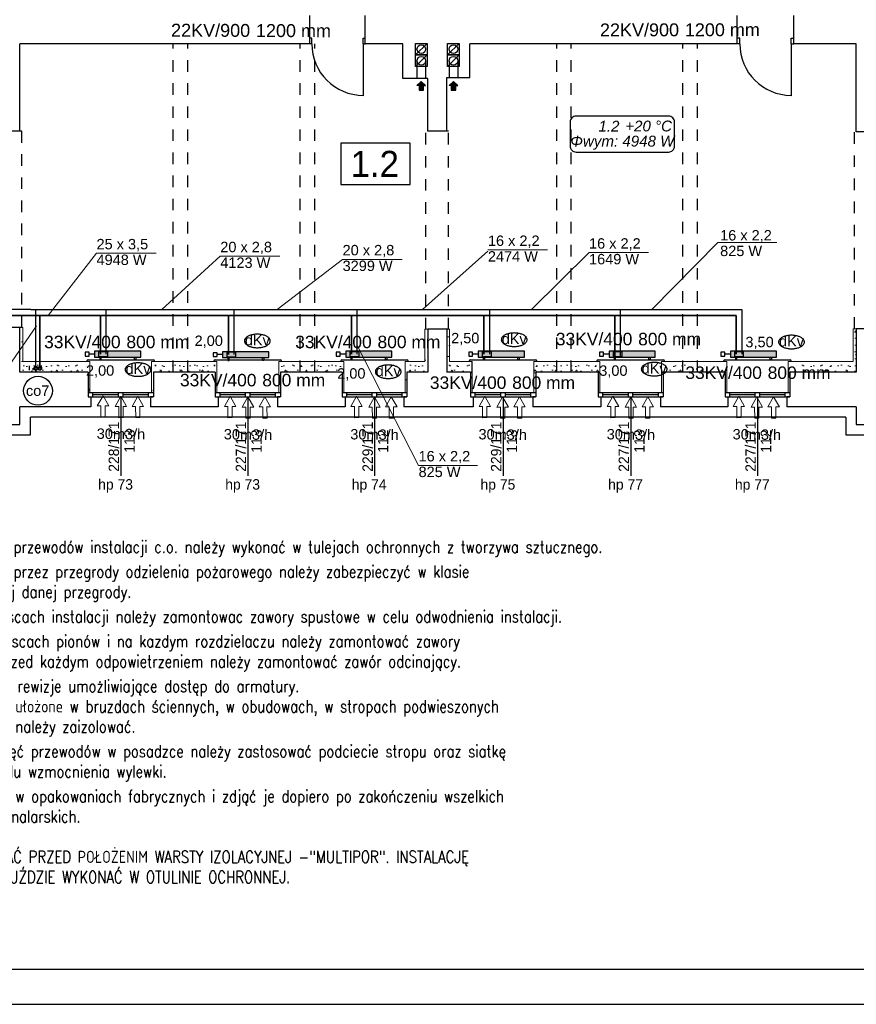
# Model space of a CAD drawing. Header units: millimetres. Extents: x 45180 to 119519, y 31297 to 302414.
# Tile 33 of 97: x 71806 to 86292, y 130453 to 147500. Entities that reach past the tile are written whole.
import ezdxf
from ezdxf.lldxf.tags import DXFTag

# ---------------------------------------------------------------- set-up
doc = ezdxf.new("R2010")
doc.units = ezdxf.units.MM
doc.header["$MEASUREMENT"] = 0
doc.linetypes.add('PHANTOM', pattern=[2.5, 1.25, -0.25, 0.25, -0.25, 0.25, -0.25])
doc.linetypes.add('Przerywana', pattern=[400, 200, -200])
doc.layers.get('0').update_dxf_attribs({"color": 252})
for name, color, linetype in [('#opisy', 7, 'Continuous'), ('#podkład', 252, 'Continuous'), ('_TABELA', 7, 'Continuous'), ('IS_Armatura_podłączeniowa_grz._dolnozas.', 7, 'SOLID'), ('IS_Armatura_Therm', 7, 'SOLID'), ('IS_Grafika', 7, 'SOLID'), ('IS_Grzejniki_Plan_rzut', 7, 'SOLID'), ('IS_Opisy_działek_Therm', 7, 'SOLID'), ('IS_Text_Armatury_Therm', 7, 'Continuous'), ('IS_Text_Konstrukcji', 7, 'Continuous'), ('IS_Text_Odbiornikow_Therm', 7, 'Continuous')]:
    doc.layers.add(name, color=color, linetype=linetype)
for name, color, linetype, lineweight in [('Arch ocieplenie_Nr_Pióra__21', 252, 'Continuous', 13), ('IS_Powrót', 5, 'DASHDOT', 35), ('IS_Zasilanie', 1, 'SOLID', 30)]:
    doc.layers.add(name, color=color, linetype=linetype, lineweight=lineweight)
doc.styles.add('ARIAL', font='arial.ttf', dxfattribs={"width": 0.75})
doc.styles.add('GENERATED_STYLE_4', font='txt')
doc.styles.add('GENERATED_STYLE_5', font='txt')
doc.styles.add('ROMANS', font='romans', dxfattribs={"width": 0.8})
doc.styles.get("Standard").update_dxf_attribs({"font": 'arial.ttf', "bigfont": 'BIGFONT.SHX'})
tags = doc.linetypes.add('DASHDOT', pattern=[20, 10, -5, 0, -5]).pattern_tags.tags
tags[10:11] = [DXFTag(74, 4), DXFTag(75, 0), DXFTag(340, '0'), DXFTag(46, 0.0), DXFTag(50, 0.0), DXFTag(44, 0.0), DXFTag(45, 0.0)]
tags[8:9] = [DXFTag(74, 4), DXFTag(75, 0), DXFTag(340, '0'), DXFTag(46, 0.0), DXFTag(50, 0.0), DXFTag(44, 0.0), DXFTag(45, 0.0)]
tags[6:7] = [DXFTag(74, 4), DXFTag(75, 0), DXFTag(340, '0'), DXFTag(46, 0.0), DXFTag(50, 0.0), DXFTag(44, 0.0), DXFTag(45, 0.0)]
tags[4:5] = [DXFTag(74, 4), DXFTag(75, 0), DXFTag(340, '0'), DXFTag(46, 0.0), DXFTag(50, 0.0), DXFTag(44, 0.0), DXFTag(45, 0.0)]
tags = doc.linetypes.add('SOLID', pattern=[10, 10, 0]).pattern_tags.tags
tags[6:7] = [DXFTag(74, 4), DXFTag(75, 0), DXFTag(340, '0'), DXFTag(46, 0.0), DXFTag(50, 0.0), DXFTag(44, 0.0), DXFTag(45, 0.0)]
tags[4:5] = [DXFTag(74, 4), DXFTag(75, 0), DXFTag(340, '0'), DXFTag(46, 0.0), DXFTag(50, 0.0), DXFTag(44, 0.0), DXFTag(45, 0.0)]
pattern_1 = [(0, (186358.74, 93686.4), (0, 623.5383), [60, -300]), (0, (186538.74, 93998.17), (0, 623.5383), [60, -300]), (60, (186358.74, 93686.4), (-540, 311.7692), [60, -300]), (60, (186718.74, 93686.4), (-540, 311.7692), [60, -300]), (120, (186418.74, 93686.4), (540, 311.7692), [60, -300]), (120, (186778.74, 93686.4), (540, 311.7692), [60, -300]), (0, (186358.74, 93746.4), (0, 120), [0, -120, 0, -180]), (45, (186418.74, 93746.4), (-84.85282, 84.85282), [0, -90, 0, -150.00001])]

# ---------------------------------------------------------------- blocks, each defined once
blk = doc.blocks.new('E210168')
at = {"color": 7, "lineweight": 13}
for p, q in [((19.4, 19.8), (19.4, 13.6)), ((19.4, 19.8), (37, 9.9)), ((19.4, 0), (37, 9.9)), ((19.4, 6.2), (19.4, 0))]:
    blk.add_line(p, q, dxfattribs=at)
blk.add_lwpolyline([(19.4, 13.6), (0, 13.6), (0, 6.2), (19.4, 6.2)], dxfattribs=at)

msp = doc.modelspace()

# ---------------------------------------------------------------- hatches: boundary and pattern name
at = {"layer": 'Arch ocieplenie_Nr_Pióra__21', "linetype": 'Continuous'}
h = msp.add_hatch(dxfattribs=at)
h.set_pattern_fill('Structural_Concrete', color=256, style=0, pattern_type=2)
h.set_pattern_definition(pattern_1)
h.paths.add_polyline_path([(71810, 142170), (71810, 141400), (71860, 141580), (71860, 142170)], flags=0)
h = msp.add_hatch(dxfattribs=at)
h.set_pattern_fill('Structural_Concrete', color=256, style=0, pattern_type=2)
h.set_pattern_definition(pattern_1)
h.paths.add_polyline_path([(78870, 141400), (78870, 142140), (78820, 142140), (78820, 141580)], flags=0)
h = msp.add_hatch(dxfattribs=at)
h.set_pattern_fill('Structural_Concrete', color=256, style=0, pattern_type=2)
h.set_pattern_definition(pattern_1)
h.paths.add_polyline_path([(79200, 142140), (79200, 141400), (79250, 141580), (79250, 142140)], flags=0)
h = msp.add_hatch(dxfattribs=at)
h.set_pattern_fill('Structural_Concrete', color=256, style=0, pattern_type=2)
h.set_pattern_definition(pattern_1)
h.paths.add_polyline_path([(86290, 141400), (86290, 142150), (86240, 142150), (86240, 141580)], flags=0)
h = msp.add_hatch(dxfattribs=at)
h.set_pattern_fill('Structural_Concrete', color=256, style=0, pattern_type=2)
h.set_pattern_definition(pattern_1)
h.paths.add_polyline_path([(73020, 141580), (71860, 141580), (71810, 141400), (72990, 141400)], flags=0)
h = msp.add_hatch(dxfattribs=at)
h.set_pattern_fill('Structural_Concrete', color=256, style=0, pattern_type=2)
h.set_pattern_definition(pattern_1)
h.paths.add_polyline_path([(73020, 141040), (73020, 141580), (72990, 141400), (72990, 141040)], flags=0)
h = msp.add_hatch(dxfattribs=at)
h.set_pattern_fill('Structural_Concrete', color=256, style=0, pattern_type=2)
h.set_pattern_definition(pattern_1)
h.paths.add_polyline_path([(75220, 141580), (74090, 141580), (74120, 141400), (75190, 141400)], flags=0)
h = msp.add_hatch(dxfattribs=at)
h.set_pattern_fill('Structural_Concrete', color=256, style=0, pattern_type=2)
h.set_pattern_definition(pattern_1)
h.paths.add_polyline_path([(74120, 141040), (74120, 141400), (74090, 141580), (74090, 141040)], flags=0)
h = msp.add_hatch(dxfattribs=at)
h.set_pattern_fill('Structural_Concrete', color=256, style=0, pattern_type=2)
h.set_pattern_definition(pattern_1)
h.paths.add_polyline_path([(77420, 141580), (76290, 141580), (76320, 141400), (77390, 141400)], flags=0)
h = msp.add_hatch(dxfattribs=at)
h.set_pattern_fill('Structural_Concrete', color=256, style=0, pattern_type=2)
h.set_pattern_definition(pattern_1)
h.paths.add_polyline_path([(78820, 141580), (78480, 141580), (78510, 141400), (78870, 141400)], flags=0)
h = msp.add_hatch(dxfattribs=at)
h.set_pattern_fill('Structural_Concrete', color=256, style=0, pattern_type=2)
h.set_pattern_definition(pattern_1)
h.paths.add_polyline_path([(78510, 141040), (78510, 141400), (78480, 141580), (78480, 141040)], flags=0)
h = msp.add_hatch(dxfattribs=at)
h.set_pattern_fill('Structural_Concrete', color=256, style=0, pattern_type=2)
h.set_pattern_definition(pattern_1)
h.paths.add_polyline_path([(79640, 141580), (79250, 141580), (79200, 141400), (79610, 141400)], flags=0)
h = msp.add_hatch(dxfattribs=at)
h.set_pattern_fill('Structural_Concrete', color=256, style=0, pattern_type=2)
h.set_pattern_definition(pattern_1)
h.paths.add_polyline_path([(79640, 141040), (79640, 141580), (79610, 141400), (79610, 141040)], flags=0)
h = msp.add_hatch(dxfattribs=at)
h.set_pattern_fill('Structural_Concrete', color=256, style=0, pattern_type=2)
h.set_pattern_definition(pattern_1)
h.paths.add_polyline_path([(81850, 141580), (80710, 141580), (80740, 141400), (81820, 141400)], flags=0)
h = msp.add_hatch(dxfattribs=at)
h.set_pattern_fill('Structural_Concrete', color=256, style=0, pattern_type=2)
h.set_pattern_definition(pattern_1)
h.paths.add_polyline_path([(80740, 141040), (80740, 141400), (80710, 141580), (80710, 141040)], flags=0)
h = msp.add_hatch(dxfattribs=at)
h.set_pattern_fill('Structural_Concrete', color=256, style=0, pattern_type=2)
h.set_pattern_definition(pattern_1)
h.paths.add_polyline_path([(81850, 141040), (81850, 141580), (81820, 141400), (81820, 141040)], flags=0)
h = msp.add_hatch(dxfattribs=at)
h.set_pattern_fill('Structural_Concrete', color=256, style=0, pattern_type=2)
h.set_pattern_definition(pattern_1)
h.paths.add_polyline_path([(84050, 141580), (82920, 141580), (82950, 141400), (84020, 141400)], flags=0)
h = msp.add_hatch(dxfattribs=at)
h.set_pattern_fill('Structural_Concrete', color=256, style=0, pattern_type=2)
h.set_pattern_definition(pattern_1)
h.paths.add_polyline_path([(86240, 141580), (85110, 141580), (85140, 141400), (86290, 141400)], flags=0)
at = {"layer": 'IS_Grzejniki_Plan_rzut', "ltscale": 10}
for points in [[(73103, 141660), (73903, 141660), (73903, 141760), (73103, 141760)], [(75320, 141651), (76120, 141651), (76120, 141751), (75320, 141751)], [(77451, 141660), (78251, 141660), (78251, 141760), (77451, 141760)], [(79744, 141660), (80544, 141660), (80544, 141760), (79744, 141760)], [(82010, 141660), (82810, 141660), (82810, 141760), (82010, 141760)], [(84111, 141660), (84911, 141660), (84911, 141760), (84111, 141760)]]:
    msp.add_hatch(color=251, dxfattribs=at).paths.add_polyline_path(points)

# ---------------------------------------------------------------- linework, layer by layer
at = {"layer": '#podkład', "linetype": 'Continuous'}
for p, q in [((76830, 147080), (76830, 147570)), ((77790, 147080), (77790, 147570)), ((84230, 147080), (84230, 147570)), ((85210, 147080), (85210, 147570)), ((76865, 147180), (76830, 147180)), ((76865, 147080), (76865, 147180)), ((77755, 147080), (77755, 147180)), ((77755, 147180), (77790, 147180)), ((84275, 147180), (84230, 147180)), ((84275, 147080), (84275, 147180)), ((85165, 147080), (85165, 147180)), ((85165, 147180), (85210, 147180)), ((71810, 145570), (71810, 147080)), ((76830, 147080), (71810, 147080)), ((76865, 147080), (76830, 147080)), ((77755, 147080), (77755, 146180)), ((77755, 147080), (77790, 147080)), ((78440, 147080), (77790, 147080)), ((78440, 146480), (78440, 147080)), ((78660, 146890), (78660, 147090)), ((78660, 147090), (78860, 147090)), ((78660, 146890), (78860, 147090)), ((78860, 147090), (78860, 146890)), ((79215, 146890), (79215, 147090)), ((79215, 147090), (79415, 147090)), ((79215, 146890), (79415, 147090)), ((79415, 147090), (79415, 146890)), ((84230, 147080), (79600, 147080)), ((79600, 146500), (79600, 147080)), ((84275, 147080), (84230, 147080)), ((85165, 147080), (85165, 146180)), ((85165, 147080), (85210, 147080)), ((86290, 147080), (85210, 147080)), ((86290, 145560), (86290, 147080)), ((78860, 146890), (78660, 146890)), ((78660, 146690), (78660, 146890)), ((78660, 146890), (78860, 146890)), ((78660, 146690), (78860, 146890)), ((78685, 146790), (78685, 146480)), ((78835, 146790), (78835, 146480)), ((78860, 146890), (78860, 146690)), ((79415, 146890), (79215, 146890)), ((79215, 146690), (79215, 146890)), ((79215, 146890), (79415, 146890)), ((79215, 146690), (79415, 146890)), ((79240, 146790), (79240, 146500)), ((79390, 146790), (79390, 146500)), ((79415, 146890), (79415, 146690)), ((78860, 146690), (78660, 146690)), ((79415, 146690), (79215, 146690)), ((78870, 146480), (78440, 146480)), ((78870, 145570), (78870, 146480)), ((79200, 145570), (79200, 146500)), ((79200, 146500), (79600, 146500)), ((78760, 146430), (78685, 146360)), ((78720, 146360), (78685, 146360)), ((78720, 146360), (78720, 146280)), ((78720, 146280), (78800, 146280)), ((78760, 146430), (78835, 146360)), ((78800, 146280), (78800, 146360)), ((78800, 146360), (78835, 146360)), ((79315, 146430), (79240, 146360)), ((79275, 146360), (79240, 146360)), ((79275, 146360), (79275, 146280)), ((79275, 146280), (79355, 146280)), ((79315, 146430), (79390, 146360)), ((79355, 146280), (79355, 146360)), ((79355, 146360), (79390, 146360)), ((71810, 145570), (71490, 145570)), ((79200, 145570), (78870, 145570)), ((86620, 145560), (86290, 145560)), ((78564, 145364), (77364, 145364)), ((77364, 145364), (77364, 144644)), ((78564, 144644), (78564, 145364)), ((77364, 144644), (78564, 144644)), ((71810, 142170), (71490, 142170)), ((71810, 141400), (71810, 142170)), ((79200, 142140), (78870, 142140)), ((78870, 142140), (78870, 141400)), ((79200, 142140), (79200, 141400)), ((86620, 142150), (86290, 142150)), ((86290, 142150), (86290, 141400)), ((71970, 141505), (71970, 141430)), ((72970, 141590), (72970, 141580)), ((72990, 141610), (74120, 141610)), ((74140, 141590), (74140, 141580)), ((75170, 141590), (75170, 141580)), ((75190, 141610), (76320, 141610)), ((76340, 141590), (76340, 141580)), ((77365, 141590), (77365, 141580)), ((77385, 141610), (78515, 141610)), ((78535, 141590), (78535, 141580)), ((79590, 141590), (79590, 141580)), ((79610, 141610), (80740, 141610)), ((79640, 141430), (79640, 141580)), ((80760, 141590), (80760, 141580)), ((81800, 141590), (81800, 141580)), ((81820, 141610), (82950, 141610)), ((82970, 141590), (82970, 141580)), ((83995, 141590), (83995, 141580)), ((84015, 141610), (85145, 141610)), ((84080, 141610), (85080, 141610)), ((85165, 141590), (85165, 141580)), ((72990, 141400), (71810, 141400)), ((72040, 141430), (72040, 141467)), ((72990, 141400), (72990, 140970)), ((74120, 141400), (74120, 140970)), ((75190, 141400), (74120, 141400)), ((75190, 141400), (75190, 140970)), ((76320, 141400), (76320, 140970)), ((77390, 141400), (76320, 141400)), ((77390, 141400), (77390, 140970)), ((78870, 141400), (78510, 141400)), ((78510, 141400), (78510, 140970)), ((79610, 141400), (79200, 141400)), ((79610, 141400), (79610, 140970)), ((80740, 141400), (80740, 140970)), ((81820, 141400), (80740, 141400)), ((81820, 141400), (81820, 140970)), ((82950, 141400), (82950, 140970)), ((84020, 141400), (82950, 141400)), ((84020, 141400), (84020, 140970)), ((85140, 141400), (85140, 140970)), ((86290, 141400), (85140, 141400)), ((74115, 141040), (72995, 141040)), ((73075, 140970), (73075, 141040)), ((73515, 141005), (73075, 141005)), ((73515, 140970), (73515, 141040)), ((73595, 140970), (73595, 141040)), ((74035, 141005), (73595, 141005)), ((74035, 140970), (74035, 141040)), ((76315, 141040), (75195, 141040)), ((75275, 140970), (75275, 141040)), ((75715, 141005), (75275, 141005)), ((75715, 140970), (75715, 141040)), ((75795, 140970), (75795, 141040)), ((76235, 141005), (75795, 141005)), ((76235, 140970), (76235, 141040)), ((78510, 141040), (77390, 141040)), ((77470, 140970), (77470, 141040)), ((77910, 141005), (77470, 141005)), ((77910, 140970), (77910, 141040)), ((77990, 140970), (77990, 141040)), ((78430, 141005), (77990, 141005)), ((78430, 140970), (78430, 141040)), ((80735, 141040), (79615, 141040)), ((79695, 140970), (79695, 141040)), ((80135, 141005), (79695, 141005)), ((80135, 140970), (80135, 141040)), ((80215, 140970), (80215, 141040)), ((80655, 141005), (80215, 141005)), ((80655, 140970), (80655, 141040)), ((82945, 141040), (81825, 141040)), ((81905, 140970), (81905, 141040)), ((82345, 141005), (81905, 141005)), ((82345, 140970), (82345, 141040)), ((82425, 140970), (82425, 141040)), ((82865, 141005), (82425, 141005)), ((82865, 140970), (82865, 141040)), ((85140, 141040), (84020, 141040)), ((84100, 140970), (84100, 141040)), ((84540, 141005), (84100, 141005)), ((84540, 140970), (84540, 141040)), ((84620, 140970), (84620, 141040)), ((85060, 141005), (84620, 141005)), ((85060, 140970), (85060, 141040)), ((72990, 140970), (73040, 140970)), ((72995, 140970), (74115, 140970)), ((73040, 140970), (73040, 140800)), ((73555, 140970), (73555, 139600)), ((74120, 140970), (74070, 140970)), ((74070, 140970), (74070, 140800)), ((75190, 140970), (75240, 140970)), ((75195, 140970), (76315, 140970)), ((75240, 140970), (75240, 140800)), ((75755, 140970), (75755, 139600)), ((76320, 140970), (76270, 140970)), ((76270, 140970), (76270, 140800)), ((77390, 140970), (77440, 140970)), ((77390, 140970), (78510, 140970)), ((77440, 140970), (77440, 140800)), ((77950, 140970), (77950, 139600)), ((78510, 140970), (78460, 140970)), ((78460, 140970), (78460, 140800)), ((79610, 140970), (79660, 140970)), ((79615, 140970), (80735, 140970)), ((79660, 140970), (79660, 140800)), ((80175, 140970), (80175, 139600)), ((80740, 140970), (80690, 140970)), ((80690, 140970), (80690, 140800)), ((81820, 140970), (81870, 140970)), ((81825, 140970), (82945, 140970)), ((81870, 140970), (81870, 140800)), ((82385, 140970), (82385, 139600)), ((82950, 140970), (82900, 140970)), ((82900, 140970), (82900, 140800)), ((84020, 140970), (84070, 140970)), ((84020, 140970), (85140, 140970)), ((84070, 140970), (84070, 140800)), ((84580, 140970), (84580, 139600)), ((85140, 140970), (85090, 140970)), ((85090, 140970), (85090, 140800)), ((71810, 140490), (71810, 140800)), ((73040, 140800), (71810, 140800)), ((75240, 140800), (74070, 140800)), ((77440, 140800), (76270, 140800)), ((79660, 140800), (78460, 140800)), ((81870, 140800), (80690, 140800)), ((84070, 140800), (82900, 140800)), ((86290, 140800), (85090, 140800)), ((86290, 140800), (86290, 140490)), ((71210, 140490), (71810, 140490)), ((86110, 140620), (71990, 140620)), ((71990, 140310), (71990, 140620)), ((86110, 140620), (86110, 140310)), ((86290, 140490), (86890, 140490)), ((71030, 140310), (71990, 140310)), ((86110, 140310), (87070, 140310))]:
    msp.add_line(p, q, dxfattribs=at)
at = {"layer": '#podkład', "linetype": 'Przerywana'}
for p, q in [((74465, 141400), (74465, 147080)), ((74715, 141400), (74715, 147080)), ((76665, 141400), (76665, 147080)), ((76915, 141400), (76915, 147080)), ((81105, 141400), (81105, 147080)), ((81355, 141400), (81355, 147080)), ((83290, 141400), (83290, 147080)), ((83540, 141400), (83540, 147080)), ((71845, 145570), (71455, 145570)), ((71845, 142170), (71845, 145570)), ((78840, 142140), (78840, 145570)), ((79230, 145570), (78840, 145570)), ((79230, 142140), (79230, 145570)), ((86260, 142150), (86260, 145560)), ((86650, 145560), (86260, 145560)), ((71845, 142170), (71455, 142170)), ((79230, 142140), (78840, 142140)), ((86650, 142150), (86260, 142150))]:
    msp.add_line(p, q, dxfattribs=at)
at = {"layer": '#podkład', "linetype": 'Continuous'}
for centre in [(78760, 146990), (79315, 146990), (78760, 146790), (79315, 146790)]:
    msp.add_circle(centre, 75, dxfattribs=at)
for centre, radius, start, end in [((77755, 147080), 890, 180, 270), ((85165, 147080), 890, 180, 270), ((72990, 141590), 20, 90, 180), ((74120, 141590), 20, 0, 90), ((75190, 141590), 20, 90, 180), ((76320, 141590), 20, 0, 90), ((77385, 141590), 20, 90, 180), ((78515, 141590), 20, 0, 90), ((79610, 141590), 20, 90, 180), ((80740, 141590), 20, 0, 90), ((81820, 141590), 20, 90, 180), ((82950, 141590), 20, 0, 90), ((84015, 141590), 20, 90, 180), ((85145, 141590), 20, 0, 90)]:
    msp.add_arc(centre, radius, start, end, dxfattribs=at)
at = {"layer": '#podkład', "linetype": 'Continuous', "extrusion": (0, 0, -1)}
for points in [[(-78760, 146430), (-78685, 146360), (-78720, 146360)], [(-78720, 146360), (-78800, 146280), (-78760, 146430)], [(-78800, 146280), (-78720, 146360), (-78720, 146280)], [(-78760, 146430), (-78800, 146280), (-78800, 146360)], [(-78760, 146430), (-78800, 146360), (-78835, 146360)], [(-79315, 146430), (-79240, 146360), (-79275, 146360)], [(-79275, 146360), (-79355, 146280), (-79315, 146430)], [(-79355, 146280), (-79275, 146360), (-79275, 146280)], [(-79315, 146430), (-79355, 146280), (-79355, 146360)], [(-79315, 146430), (-79355, 146360), (-79390, 146360)]]:
    msp.add_solid(points, dxfattribs=at)
at = {"layer": '_TABELA', "color": 7}
for p, q in [((47680, 131063), (115180, 131063)), ((45180, 130453), (115780, 130453))]:
    msp.add_line(p, q, dxfattribs=at)
at = {"layer": 'Arch ocieplenie_Nr_Pióra__21', "linetype": 'Continuous'}
for p, q in [((71810, 142170), (71810, 141400)), ((71860, 142170), (71810, 142170)), ((71860, 141580), (71860, 142170)), ((78870, 142140), (78820, 142140)), ((78820, 142140), (78820, 141580)), ((78870, 141400), (78870, 142140)), ((79200, 142140), (79200, 141400)), ((79250, 142140), (79200, 142140)), ((79250, 141580), (79250, 142140)), ((86290, 142150), (86240, 142150)), ((86240, 142150), (86240, 141580)), ((86290, 141400), (86290, 142150)), ((73020, 141580), (71860, 141580)), ((73020, 141040), (73020, 141580)), ((75220, 141580), (74090, 141580)), ((74090, 141580), (74090, 141040)), ((75220, 141040), (75220, 141580)), ((77420, 141580), (76290, 141580)), ((76290, 141580), (76290, 141040)), ((77420, 141040), (77420, 141580)), ((78820, 141580), (78480, 141580)), ((78480, 141580), (78480, 141040)), ((79640, 141580), (79250, 141580)), ((79640, 141040), (79640, 141580)), ((81850, 141580), (80710, 141580)), ((80710, 141580), (80710, 141040)), ((81850, 141040), (81850, 141580)), ((84050, 141580), (82920, 141580)), ((82920, 141580), (82920, 141040)), ((84050, 141040), (84050, 141580)), ((86240, 141580), (85110, 141580)), ((85110, 141580), (85110, 141040)), ((71810, 141400), (72990, 141400)), ((72990, 141400), (72990, 141040)), ((74120, 141400), (75190, 141400)), ((74120, 141040), (74120, 141400)), ((75190, 141400), (75190, 141040)), ((76320, 141400), (77390, 141400)), ((76320, 141040), (76320, 141400)), ((77390, 141400), (77390, 141040)), ((78510, 141400), (78870, 141400)), ((78510, 141040), (78510, 141400)), ((79200, 141400), (79610, 141400)), ((79610, 141400), (79610, 141040)), ((80740, 141400), (81820, 141400)), ((80740, 141040), (80740, 141400)), ((81820, 141400), (81820, 141040)), ((82950, 141400), (84020, 141400)), ((82950, 141040), (82950, 141400)), ((84020, 141400), (84020, 141040)), ((85140, 141400), (86290, 141400)), ((85140, 141040), (85140, 141400)), ((72990, 141040), (73020, 141040)), ((74090, 141040), (74120, 141040)), ((75190, 141040), (75220, 141040)), ((76290, 141040), (76320, 141040)), ((77390, 141040), (77420, 141040)), ((78480, 141040), (78510, 141040)), ((79610, 141040), (79640, 141040)), ((80710, 141040), (80740, 141040)), ((81820, 141040), (81850, 141040)), ((82920, 141040), (82950, 141040)), ((84020, 141040), (84050, 141040)), ((85110, 141040), (85140, 141040))]:
    msp.add_line(p, q, dxfattribs=at)
at = {"layer": 'IS_Armatura_podłączeniowa_grz._dolnozas.', "ltscale": 10}
for p, q in [((73333, 141750), (73173, 141750)), ((73173, 141750), (73173, 141670)), ((73173, 141670), (73333, 141670)), ((73173, 141670), (73173, 141670)), ((73333, 141670), (73333, 141750)), ((75550, 141741), (75390, 141741)), ((75390, 141741), (75390, 141661)), ((75390, 141661), (75550, 141661)), ((75390, 141661), (75390, 141661)), ((75550, 141661), (75550, 141741)), ((77681, 141750), (77521, 141750)), ((77521, 141750), (77521, 141670)), ((77521, 141670), (77681, 141670)), ((77521, 141670), (77521, 141670)), ((77681, 141670), (77681, 141750)), ((79974, 141750), (79814, 141750)), ((79814, 141750), (79814, 141670)), ((79814, 141670), (79974, 141670)), ((79814, 141670), (79814, 141670)), ((79974, 141670), (79974, 141750)), ((82240, 141750), (82080, 141750)), ((82080, 141750), (82080, 141670)), ((82080, 141670), (82240, 141670)), ((82080, 141670), (82080, 141670)), ((82240, 141670), (82240, 141750)), ((84341, 141750), (84181, 141750)), ((84181, 141750), (84181, 141670)), ((84181, 141670), (84341, 141670)), ((84181, 141670), (84181, 141670)), ((84341, 141670), (84341, 141750))]:
    msp.add_line(p, q, dxfattribs=at)
at = {"layer": 'IS_Armatura_Therm', "ltscale": 10}
for p, q in [((73006, 141742), (72941, 141742)), ((72941, 141742), (72941, 141677)), ((72941, 141677), (73006, 141677)), ((73006, 141677), (73006, 141742)), ((73103, 141710), (73006, 141710)), ((75223, 141734), (75158, 141734)), ((75158, 141734), (75158, 141669)), ((75158, 141669), (75223, 141669)), ((75223, 141669), (75223, 141734)), ((75320, 141701), (75223, 141701)), ((77353, 141742), (77288, 141742)), ((77288, 141742), (77288, 141677)), ((77288, 141677), (77353, 141677)), ((77353, 141677), (77353, 141742)), ((77451, 141710), (77353, 141710)), ((79647, 141742), (79582, 141742)), ((79582, 141742), (79582, 141677)), ((79582, 141677), (79647, 141677)), ((79647, 141677), (79647, 141742)), ((79744, 141710), (79647, 141710)), ((81912, 141742), (81847, 141742)), ((81847, 141742), (81847, 141677)), ((81847, 141677), (81912, 141677)), ((81912, 141677), (81912, 141742)), ((82010, 141710), (81912, 141710)), ((84013, 141742), (83948, 141742)), ((83948, 141742), (83948, 141677)), ((83948, 141677), (84013, 141677)), ((84013, 141677), (84013, 141742)), ((84111, 141710), (84013, 141710))]:
    msp.add_line(p, q, dxfattribs=at)
at = {"layer": 'IS_Grafika', "ltscale": 10}
msp.add_circle((72123, 141076), 250, dxfattribs=at)
for points, knots in [([(75921, 142054), (75910, 142054), (75888, 142054), (75857, 142050), (75827, 142044), (75800, 142036), (75775, 142026), (75753, 142015), (75734, 142002), (75718, 141988), (75707, 141972), (75699, 141956), (75698, 141944), (75698, 141938)], [0, 0, 0, 0, 33.024043, 64.733497, 94.961552, 123.540383, 150.314771, 175.16102, 198.015155, 218.916387, 238.072713, 255.947572, 273.334314, 273.334314, 273.334314, 273.334314]), ([(76144, 141938), (76144, 141944), (76143, 141956), (76135, 141972), (76124, 141988), (76108, 142002), (76089, 142015), (76067, 142026), (76042, 142036), (76015, 142044), (75985, 142050), (75954, 142054), (75932, 142054), (75921, 142054)], [0, 0, 0, 0, 17.386742, 35.2616, 54.417927, 75.319159, 98.173293, 123.019543, 149.793931, 178.372762, 208.600817, 240.310271, 273.334314, 273.334314, 273.334314, 273.334314]), ([(80369, 142076), (80358, 142076), (80336, 142075), (80305, 142072), (80275, 142066), (80247, 142058), (80223, 142048), (80200, 142037), (80181, 142024), (80166, 142010), (80154, 141994), (80147, 141977), (80145, 141965), (80145, 141960)], [0, 0, 0, 0, 33.024043, 64.733497, 94.961552, 123.540383, 150.314771, 175.16102, 198.015155, 218.916387, 238.072713, 255.947572, 273.334314, 273.334314, 273.334314, 273.334314]), ([(80592, 141960), (80592, 141965), (80590, 141977), (80583, 141994), (80571, 142010), (80556, 142024), (80537, 142037), (80515, 142048), (80490, 142058), (80462, 142066), (80433, 142072), (80401, 142075), (80380, 142076), (80369, 142076)], [0, 0, 0, 0, 17.386742, 35.2616, 54.417927, 75.319159, 98.173293, 123.019543, 149.793931, 178.372762, 208.600817, 240.310271, 273.334314, 273.334314, 273.334314, 273.334314]), ([(85170, 142036), (85159, 142036), (85137, 142035), (85106, 142032), (85076, 142026), (85049, 142018), (85024, 142008), (85002, 141997), (84983, 141984), (84967, 141969), (84956, 141954), (84948, 141937), (84946, 141925), (84946, 141920)], [0, 0, 0, 0, 33.024043, 64.733497, 94.961552, 123.540383, 150.314771, 175.16102, 198.015155, 218.916387, 238.072713, 255.947572, 273.334314, 273.334314, 273.334314, 273.334314]), ([(85393, 141920), (85393, 141925), (85391, 141937), (85384, 141954), (85372, 141969), (85357, 141984), (85338, 141997), (85316, 142008), (85291, 142018), (85264, 142026), (85234, 142032), (85202, 142035), (85181, 142036), (85170, 142036)], [0, 0, 0, 0, 17.386742, 35.2616, 54.417927, 75.319159, 98.173293, 123.019543, 149.793931, 178.372762, 208.600817, 240.310271, 273.334314, 273.334314, 273.334314, 273.334314]), ([(75698, 141938), (75698, 141932), (75699, 141920), (75707, 141904), (75718, 141888), (75734, 141874), (75753, 141861), (75775, 141849), (75800, 141840), (75827, 141832), (75857, 141826), (75888, 141822), (75910, 141821), (75921, 141821)], [0, 0, 0, 0, 17.386742, 35.2616, 54.417927, 75.319159, 98.173293, 123.019543, 149.793931, 178.372762, 208.600817, 240.310271, 273.334314, 273.334314, 273.334314, 273.334314]), ([(75921, 141821), (75932, 141821), (75954, 141822), (75985, 141826), (76015, 141832), (76042, 141840), (76067, 141849), (76089, 141861), (76108, 141874), (76124, 141888), (76135, 141904), (76143, 141920), (76144, 141932), (76144, 141938)], [0, 0, 0, 0, 33.024043, 64.733497, 94.961552, 123.540383, 150.314771, 175.16102, 198.015155, 218.916387, 238.072713, 255.947572, 273.334314, 273.334314, 273.334314, 273.334314]), ([(80145, 141960), (80145, 141954), (80147, 141942), (80154, 141925), (80166, 141910), (80181, 141895), (80200, 141882), (80223, 141871), (80247, 141861), (80275, 141853), (80305, 141847), (80336, 141844), (80358, 141843), (80369, 141843)], [0, 0, 0, 0, 17.386742, 35.2616, 54.417927, 75.319159, 98.173293, 123.019543, 149.793931, 178.372762, 208.600817, 240.310271, 273.334314, 273.334314, 273.334314, 273.334314]), ([(80369, 141843), (80380, 141843), (80401, 141844), (80433, 141847), (80462, 141853), (80490, 141861), (80515, 141871), (80537, 141882), (80556, 141895), (80571, 141910), (80583, 141925), (80590, 141942), (80592, 141954), (80592, 141960)], [0, 0, 0, 0, 33.024043, 64.733497, 94.961552, 123.540383, 150.314771, 175.16102, 198.015155, 218.916387, 238.072713, 255.947572, 273.334314, 273.334314, 273.334314, 273.334314]), ([(84946, 141920), (84946, 141914), (84948, 141902), (84956, 141885), (84967, 141870), (84983, 141855), (85002, 141842), (85024, 141831), (85049, 141821), (85076, 141813), (85106, 141807), (85137, 141804), (85159, 141803), (85170, 141803)], [0, 0, 0, 0, 17.386742, 35.2616, 54.417927, 75.319159, 98.173293, 123.019543, 149.793931, 178.372762, 208.600817, 240.310271, 273.334314, 273.334314, 273.334314, 273.334314]), ([(85170, 141803), (85181, 141803), (85202, 141804), (85234, 141807), (85264, 141813), (85291, 141821), (85316, 141831), (85338, 141842), (85357, 141855), (85372, 141870), (85384, 141885), (85391, 141902), (85393, 141914), (85393, 141920)], [0, 0, 0, 0, 33.024043, 64.733497, 94.961552, 123.540383, 150.314771, 175.16102, 198.015155, 218.916387, 238.072713, 255.947572, 273.334314, 273.334314, 273.334314, 273.334314]), ([(73855, 141559), (73844, 141559), (73822, 141558), (73791, 141554), (73761, 141548), (73734, 141540), (73709, 141531), (73687, 141519), (73668, 141506), (73652, 141492), (73641, 141476), (73633, 141460), (73632, 141448), (73632, 141442)], [0, 0, 0, 0, 33.024043, 64.733497, 94.961552, 123.540383, 150.314771, 175.16102, 198.015155, 218.916387, 238.072713, 255.947572, 273.334314, 273.334314, 273.334314, 273.334314]), ([(74078, 141442), (74078, 141448), (74076, 141460), (74069, 141476), (74057, 141492), (74042, 141506), (74023, 141519), (74001, 141531), (73976, 141540), (73949, 141548), (73919, 141554), (73887, 141558), (73866, 141559), (73855, 141559)], [0, 0, 0, 0, 17.386742, 35.2616, 54.417927, 75.319159, 98.173293, 123.019543, 149.793931, 178.372762, 208.600817, 240.310271, 273.334314, 273.334314, 273.334314, 273.334314]), ([(78187, 141522), (78176, 141522), (78154, 141521), (78123, 141517), (78093, 141511), (78066, 141503), (78041, 141494), (78019, 141482), (78000, 141469), (77984, 141455), (77973, 141439), (77965, 141423), (77964, 141411), (77964, 141405)], [0, 0, 0, 0, 33.024043, 64.733497, 94.961552, 123.540383, 150.314771, 175.16102, 198.015155, 218.916387, 238.072713, 255.947572, 273.334314, 273.334314, 273.334314, 273.334314]), ([(78410, 141405), (78410, 141411), (78409, 141423), (78401, 141439), (78390, 141455), (78374, 141469), (78355, 141482), (78333, 141494), (78308, 141503), (78281, 141511), (78251, 141517), (78220, 141521), (78198, 141522), (78187, 141522)], [0, 0, 0, 0, 17.386742, 35.2616, 54.417927, 75.319159, 98.173293, 123.019543, 149.793931, 178.372762, 208.600817, 240.310271, 273.334314, 273.334314, 273.334314, 273.334314]), ([(82792, 141566), (82781, 141566), (82760, 141565), (82728, 141562), (82699, 141556), (82671, 141548), (82646, 141538), (82624, 141527), (82605, 141514), (82590, 141500), (82578, 141484), (82571, 141467), (82569, 141456), (82569, 141450)], [0, 0, 0, 0, 33.024043, 64.733497, 94.961552, 123.540383, 150.314771, 175.16102, 198.015155, 218.916387, 238.072713, 255.947572, 273.334314, 273.334314, 273.334314, 273.334314]), ([(83016, 141450), (83016, 141456), (83014, 141467), (83007, 141484), (82995, 141500), (82980, 141514), (82961, 141527), (82939, 141538), (82914, 141548), (82886, 141556), (82856, 141562), (82825, 141565), (82803, 141566), (82792, 141566)], [0, 0, 0, 0, 17.386742, 35.2616, 54.417927, 75.319159, 98.173293, 123.019543, 149.793931, 178.372762, 208.600817, 240.310271, 273.334314, 273.334314, 273.334314, 273.334314]), ([(73632, 141442), (73632, 141436), (73633, 141424), (73641, 141408), (73652, 141392), (73668, 141378), (73687, 141365), (73709, 141353), (73734, 141344), (73761, 141336), (73791, 141330), (73822, 141326), (73844, 141326), (73855, 141326)], [0, 0, 0, 0, 17.386742, 35.2616, 54.417927, 75.319159, 98.173293, 123.019543, 149.793931, 178.372762, 208.600817, 240.310271, 273.334314, 273.334314, 273.334314, 273.334314]), ([(73855, 141326), (73866, 141326), (73887, 141326), (73919, 141330), (73949, 141336), (73976, 141344), (74001, 141353), (74023, 141365), (74042, 141378), (74057, 141392), (74069, 141408), (74076, 141424), (74078, 141436), (74078, 141442)], [0, 0, 0, 0, 33.024043, 64.733497, 94.961552, 123.540383, 150.314771, 175.16102, 198.015155, 218.916387, 238.072713, 255.947572, 273.334314, 273.334314, 273.334314, 273.334314]), ([(77964, 141405), (77964, 141399), (77965, 141387), (77973, 141371), (77984, 141355), (78000, 141341), (78019, 141328), (78041, 141316), (78066, 141307), (78093, 141299), (78123, 141293), (78154, 141289), (78176, 141289), (78187, 141289)], [0, 0, 0, 0, 17.386742, 35.2616, 54.417927, 75.319159, 98.173293, 123.019543, 149.793931, 178.372762, 208.600817, 240.310271, 273.334314, 273.334314, 273.334314, 273.334314]), ([(78187, 141289), (78198, 141289), (78220, 141289), (78251, 141293), (78281, 141299), (78308, 141307), (78333, 141316), (78355, 141328), (78374, 141341), (78390, 141355), (78401, 141371), (78409, 141387), (78410, 141399), (78410, 141405)], [0, 0, 0, 0, 33.024043, 64.733497, 94.961552, 123.540383, 150.314771, 175.16102, 198.015155, 218.916387, 238.072713, 255.947572, 273.334314, 273.334314, 273.334314, 273.334314]), ([(82569, 141450), (82569, 141444), (82571, 141432), (82578, 141415), (82590, 141400), (82605, 141386), (82624, 141373), (82646, 141361), (82671, 141351), (82699, 141344), (82728, 141338), (82760, 141334), (82781, 141333), (82792, 141333)], [0, 0, 0, 0, 17.386742, 35.2616, 54.417927, 75.319159, 98.173293, 123.019543, 149.793931, 178.372762, 208.600817, 240.310271, 273.334314, 273.334314, 273.334314, 273.334314]), ([(82792, 141333), (82803, 141333), (82825, 141334), (82856, 141338), (82886, 141344), (82914, 141351), (82939, 141361), (82961, 141373), (82980, 141386), (82995, 141400), (83007, 141415), (83014, 141432), (83016, 141444), (83016, 141450)], [0, 0, 0, 0, 33.024043, 64.733497, 94.961552, 123.540383, 150.314771, 175.16102, 198.015155, 218.916387, 238.072713, 255.947572, 273.334314, 273.334314, 273.334314, 273.334314])]:
    msp.add_open_spline(points, degree=3, knots=knots, dxfattribs=at)
at = {"layer": 'IS_Grzejniki_Plan_rzut', "ltscale": 10}
for p, q in [((73903, 141760), (73103, 141760)), ((73103, 141760), (73103, 141660)), ((73103, 141660), (73903, 141660)), ((73103, 141660), (73103, 141660)), ((73191, 141660), (73191, 141610)), ((73216, 141610), (73216, 141660)), ((73791, 141610), (73791, 141660)), ((73816, 141660), (73816, 141610)), ((73903, 141660), (73903, 141760)), ((76120, 141751), (75320, 141751)), ((75320, 141751), (75320, 141651)), ((76120, 141651), (76120, 141751)), ((78251, 141760), (77451, 141760)), ((77451, 141760), (77451, 141660)), ((77451, 141660), (78251, 141660)), ((77451, 141660), (77451, 141660)), ((77538, 141660), (77538, 141610)), ((77563, 141610), (77563, 141660)), ((78138, 141610), (78138, 141660)), ((78163, 141660), (78163, 141610)), ((78251, 141660), (78251, 141760)), ((80544, 141760), (79744, 141760)), ((79744, 141760), (79744, 141660)), ((79744, 141660), (80544, 141660)), ((79744, 141660), (79744, 141660)), ((79832, 141660), (79832, 141610)), ((79857, 141610), (79857, 141660)), ((80432, 141610), (80432, 141660)), ((80457, 141660), (80457, 141610)), ((80544, 141660), (80544, 141760)), ((82810, 141760), (82010, 141760)), ((82010, 141760), (82010, 141660)), ((82010, 141660), (82810, 141660)), ((82010, 141660), (82010, 141660)), ((82097, 141660), (82097, 141610)), ((82122, 141610), (82122, 141660)), ((82697, 141610), (82697, 141660)), ((82722, 141660), (82722, 141610)), ((82810, 141660), (82810, 141760)), ((84911, 141760), (84111, 141760)), ((84111, 141760), (84111, 141660)), ((84111, 141660), (84911, 141660)), ((84111, 141660), (84111, 141660)), ((84198, 141660), (84198, 141610)), ((84223, 141610), (84223, 141660)), ((84798, 141610), (84798, 141660)), ((84823, 141660), (84823, 141610)), ((84911, 141660), (84911, 141760)), ((73191, 141610), (73216, 141610)), ((73816, 141610), (73791, 141610)), ((75320, 141651), (76120, 141651)), ((75320, 141651), (75320, 141651)), ((75408, 141651), (75408, 141601)), ((75408, 141601), (75433, 141601)), ((75433, 141601), (75433, 141651)), ((76008, 141601), (76008, 141651)), ((76033, 141601), (76008, 141601)), ((76033, 141651), (76033, 141601)), ((77538, 141610), (77563, 141610)), ((78163, 141610), (78138, 141610)), ((79832, 141610), (79857, 141610)), ((80457, 141610), (80432, 141610)), ((82097, 141610), (82122, 141610)), ((82722, 141610), (82697, 141610)), ((84198, 141610), (84223, 141610)), ((84823, 141610), (84798, 141610))]:
    msp.add_line(p, q, dxfattribs=at)
at = {"layer": 'IS_Opisy_działek_Therm', "lineweight": 5, "ltscale": 10}
for p, q in [((82750, 142480), (83896, 143641)), ((83896, 143641), (84916, 143641)), ((72300, 142380), (73136, 143455)), ((73136, 143455), (74166, 143455)), ((74264, 142480), (75279, 143405)), ((75279, 143405), (76309, 143405)), ((78779, 142480), (79913, 143492)), ((79913, 143514), (80943, 143514)), ((80665, 142480), (81664, 143467)), ((81664, 143467), (82694, 143467)), ((76266, 142480), (77397, 143351)), ((77397, 143351), (78427, 143351)), ((72095, 142202), (70813, 140341)), ((77651, 141858), (78712, 139783)), ((78712, 139783), (79732, 139783))]:
    msp.add_line(p, q, dxfattribs=at)
at = {"layer": 'IS_Powrót', "ltscale": 10}
for p, q in [((72101, 142380), (69721, 142380)), ((72101, 142380), (73203, 142380)), ((72155, 141466), (72155, 142380)), ((73203, 141710), (73203, 142380)), ((73203, 142380), (75420, 142380)), ((75420, 142380), (77551, 142380)), ((75420, 141701), (75420, 142380)), ((77551, 141710), (77551, 142380)), ((77551, 142380), (79844, 142380)), ((79844, 141710), (79844, 142380)), ((79844, 142380), (82110, 142380)), ((82110, 141675), (82110, 142380)), ((82110, 142380), (84211, 142380)), ((84211, 142380), (84211, 141710))]:
    msp.add_line(p, q, dxfattribs=at)
at = {"layer": 'IS_Powrót', "color": 5, "lineweight": 0, "ltscale": 20}
msp.add_circle((72155, 141466), 34.1, dxfattribs=at)
at = {"layer": 'IS_Powrót', "color": 5, "lineweight": 30, "ltscale": 20}
msp.add_circle((72155, 141466), 22.1, dxfattribs=at)
at = {"layer": 'IS_Text_Konstrukcji', "linetype": 'SOLID', "ltscale": 10}
msp.add_lwpolyline([(81440, 145209), (83043, 145209, 0.414214), (83146, 145313), (83146, 145726, 0.414214), (83043, 145829), (81440, 145829, 0.414214), (81336, 145726), (81336, 145313, 0.414214), (81440, 145209)], format="xyb", dxfattribs=at)
at = {"layer": 'IS_Zasilanie', "ltscale": 10}
for p, q in [((72001, 142480), (69621, 142480)), ((72001, 142480), (73303, 142480)), ((72085, 141465), (72085, 142480)), ((73303, 141710), (73303, 142480)), ((73303, 142480), (75520, 142480)), ((75520, 142480), (77651, 142480)), ((75520, 141701), (75520, 142480)), ((77651, 141710), (77651, 142480)), ((77651, 142480), (79944, 142480)), ((79944, 141710), (79944, 142480)), ((79944, 142480), (82210, 142480)), ((82210, 141675), (82210, 142480)), ((82210, 142480), (84311, 142480)), ((84311, 142480), (84311, 141710))]:
    msp.add_line(p, q, dxfattribs=at)
at = {"layer": 'IS_Zasilanie', "color": 1, "linetype": 'PHANTOM', "lineweight": 0, "ltscale": 250}
msp.add_circle((72085, 141465), 34.1, dxfattribs=at)
at = {"layer": 'IS_Zasilanie', "color": 1, "linetype": 'PHANTOM', "lineweight": 30, "ltscale": 250}
msp.add_circle((72085, 141465), 22.1, dxfattribs=at)

# ---------------------------------------------------------------- block references
at = {"color": 7, "lineweight": 5, "xscale": 10, "yscale": 10, "zscale": 10, "rotation": 90.09664922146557}
for p in [(73348, 140620), (73658, 140610), (73950, 140611), (75548, 140610), (77738, 140610), (79958, 140610), (82178, 140610), (84358, 140610), (75858, 140600), (76150, 140601), (78048, 140600), (78340, 140601), (80268, 140600), (80560, 140601), (82488, 140600), (82780, 140601), (84668, 140600), (84960, 140601)]:
    msp.add_blockref('E210168', p, dxfattribs=at)

# ---------------------------------------------------------------- texts
at = {"layer": '#opisy', "color": 7, "lineweight": 0, "style": 'ARIAL'}
for p in [(73139, 140244, 140), (75339, 140234, 140), (77529, 140234, 140), (79749, 140234, 140), (81969, 140234, 140), (84149, 140234, 140)]:
    msp.add_text('30m3/h', height=180, rotation=359.2172, dxfattribs=at).set_placement(p)
at = {"layer": '#opisy', "lineweight": -3, "insert": (69419, 138479), "char_height": 210, "width": 12063.14, "attachment_point": 1, "style": 'ROMANS'}
msp.add_mtext('Wszystkie przejścia przewodów instalacji c.o. należy wykonać w tulejach ochronnych z tworzywa sztucznego.\\P\\H0.22222x;\\P\\H4.5x;Wszystkie przejścia prze\\H0.99999x;z przegrody odzielenia pożarowego należy zabezpieczyć w klasie odporności ogniowej danej przegrody. \\P\\H0.22223x;\\P\\H4.4999x;W najniższych miejscach instalacji należy zamontowac zawory spustowe w celu odwodnienia instalacji.\\P\\H0.22223x;\\P\\H4.4998x;W najwyższych miejscach pionów i na kazdym rozdzielaczu należy zamontować zawory odpowietrzające. Przed każdym odpowietrzeniem należy zamontować zawór odcinający.\\P\\H0.22223x;\\P\\H4.5001x;Należy zamontować rewizje umożliwiające dostęp do armatury.\\P\\H0.9999788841x;Wszystkie przewody ułożone w bruzdach ściennych, w obudowach, w stropach podwieszonych oraz w posadzkach należy zaizolować.\\P\\H0.22222x;\\P\\H4.5001x;W miejscach przecięć przewodów w posadzce należy zastosować podciecie stropu oraz siatkę wzmacniającą w celu wzmocnienia wylewki.\\P\\H0.22221x;\\P\\H4.4999049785x;Grzejniki montować w opakowaniach fabrycznych i zdjąć je dopiero po zakończeniu wszelkich prac tynkarskich i malarskich.\\P\\PINSTALACJĘ WYKONAĆ PRZED POŁOŻENIM WARSTY IZOLACYJNEJ -"MULTIPOR". INSTALACJĘ PROWADZONĄ W BRUŹDZIE WYKONAĆ W OTULINIE OCHRONNEJ.', dxfattribs=at)
at = {"layer": '#podkład', "linetype": 'Continuous'}
for s, height, style, p in [('1.2', 450, 'GENERATED_STYLE_4', (77536, 144779)), ('hp 73', 180, 'GENERATED_STYLE_5', (73165, 139365)), ('hp 73', 180, 'GENERATED_STYLE_5', (75365, 139365)), ('hp 74', 180, 'GENERATED_STYLE_5', (77556, 139364)), ('hp 75', 180, 'GENERATED_STYLE_5', (79785, 139364)), ('hp 77', 180, 'GENERATED_STYLE_5', (81995, 139364)), ('hp 77', 180, 'GENERATED_STYLE_5', (84190, 139364))]:
    msp.add_text(s, height=height, dxfattribs=dict(at, style=style)).set_placement(p)
at = {"layer": '#podkład', "linetype": 'Continuous', "style": 'GENERATED_STYLE_5'}
for s, p in [('228/171', (73526, 139673)), ('227/171', (75726, 139673)), ('229/171', (77921, 139673)), ('229/171', (80146, 139673)), ('227/171', (82356, 139673)), ('227/171', (84551, 139673)), ('113', (73796, 140003)), ('113', (75996, 140003)), ('112', (78188, 140003)), ('113', (80416, 140003)), ('113', (82626, 140003)), ('112', (84818, 140003))]:
    msp.add_text(s, height=180, rotation=90, dxfattribs=at).set_placement(p)
at = {"layer": 'IS_Grafika', "ltscale": 10, "char_height": 180}
for s, insert, attachment_point in [('\\fArial|b0|i0;dKv', (75921, 142041), 2), ('\\fArial|b0|i0;dKv', (80369, 142063), 2), ('\\fArial|b0|i0;dKv', (85170, 142023), 2), ('\\fArial|b0|i0;dKv', (73855, 141545), 2), ('\\fArial|b0|i0;dKv', (78187, 141508), 2), ('\\fArial|b0|i0;dKv', (82792, 141553), 2), ('\\fArial|b0|i0;co7', (72319, 141167), 3)]:
    msp.add_mtext(s, dxfattribs=dict(at, insert=insert, attachment_point=attachment_point))
at = {"layer": 'IS_Opisy_działek_Therm', "ltscale": 10, "char_height": 180}
for s, insert, attachment_point in [('\\fArial|b0|i0;16 x 2,2', (79913, 143550), 7), ('\\fArial|b0|i0;16 x 2,2', (83934, 143644), 7), ('\\fArial|b0|i0;25 x 3,5', (73136, 143491), 7), ('\\fArial|b0|i0;20 x 2,8', (75279, 143441), 7), ('\\fArial|b0|i0;20 x 2,8', (77397, 143387), 7), ('\\fArial|b0|i0;16 x 2,2', (81664, 143503), 7), ('\\fArial|b0|i0;825 W', (83934, 143587), 1), ('\\fArial|b0|i0;4948 W', (73136, 143433), 1), ('\\fArial|b0|i0;4123 W', (75279, 143383), 1), ('\\fArial|b0|i0;2474 W', (79913, 143492), 1), ('\\fArial|b0|i0;1649 W', (81664, 143445), 1), ('\\fArial|b0|i0;3299 W', (77397, 143329), 1), ('\\fArial|b0|i0;16 x 2,2', (78712, 139819), 7), ('\\fArial|b0|i0;825 W', (78712, 139761), 1)]:
    msp.add_mtext(s, dxfattribs=dict(at, insert=insert, attachment_point=attachment_point))
at = {"layer": 'IS_Text_Armatury_Therm', "linetype": 'SOLID', "ltscale": 10, "char_height": 180, "attachment_point": 9}
for s, insert in [('\\fArial|b0|i0;2,00  ', (75324, 141818)), ('\\fArial|b0|i0;2,50  ', (79765, 141864)), ('\\fArial|b0|i0;3,50  ', (84861, 141796)), ('\\fArial|b0|i0;2,00  ', (73443, 141303)), ('\\fArial|b0|i0;2,00  ', (77793, 141252)), ('\\fArial|b0|i0;3,00  ', (82330, 141301))]:
    msp.add_mtext(s, dxfattribs=dict(at, insert=insert))
at = {"layer": 'IS_Text_Konstrukcji', "linetype": 'SOLID', "ltscale": 10, "char_height": 187.2}
for s, insert, attachment_point in [('\\fArial|b0|i1;1.2', (82191, 145563), 9), ('\\fArial|b0|i1;+20 °C', (82291, 145563), 7), ('\\fArial|b0|i1;Φwym: 4948 W', (82241, 145491), 2)]:
    msp.add_mtext(s, dxfattribs=dict(at, insert=insert, attachment_point=attachment_point))
at = {"layer": 'IS_Text_Odbiornikow_Therm', "linetype": 'SOLID', "ltscale": 10, "char_height": 223.2}
for s, insert, attachment_point, rotation in [('\\fArial|b0|i0;22KV/900', (75796, 147199), 9, 359.8), ('\\fArial|b0|i0;1200 mm', (75896, 147198), 7, 359.8), ('\\fArial|b0|i0;22KV/900', (83223, 147210), 9, 0.1), ('\\fArial|b0|i0;1200 mm', (83323, 147210), 7, 0.1)]:
    msp.add_mtext(s, dxfattribs=dict(at, insert=insert, attachment_point=attachment_point, rotation=rotation))
at = {"layer": 'IS_Text_Odbiornikow_Therm', "linetype": 'SOLID', "ltscale": 10, "char_height": 216}
for s, insert, attachment_point in [('\\fArial|b0|i0;33KV/400', (73553, 141810), 9), ('\\fArial|b0|i0;800 mm', (73653, 141810), 7), ('\\fArial|b0|i0;33KV/400', (77901, 141810), 9), ('\\fArial|b0|i0;800 mm', (78001, 141810), 7), ('\\fArial|b0|i0;33KV/400', (82414, 141860), 9), ('\\fArial|b0|i0;800 mm', (82514, 141860), 7), ('\\fArial|b0|i0;33KV/400', (84657, 141277), 9), ('\\fArial|b0|i0;800 mm', (84757, 141277), 7), ('\\fArial|b0|i0;33KV/400', (75906, 141149), 9), ('\\fArial|b0|i0;800 mm', (76006, 141149), 7), ('\\fArial|b0|i0;33KV/400', (80233, 141105), 9), ('\\fArial|b0|i0;800 mm', (80333, 141105), 7)]:
    msp.add_mtext(s, dxfattribs=dict(at, insert=insert, attachment_point=attachment_point))

doc.saveas('drawing.dxf')
